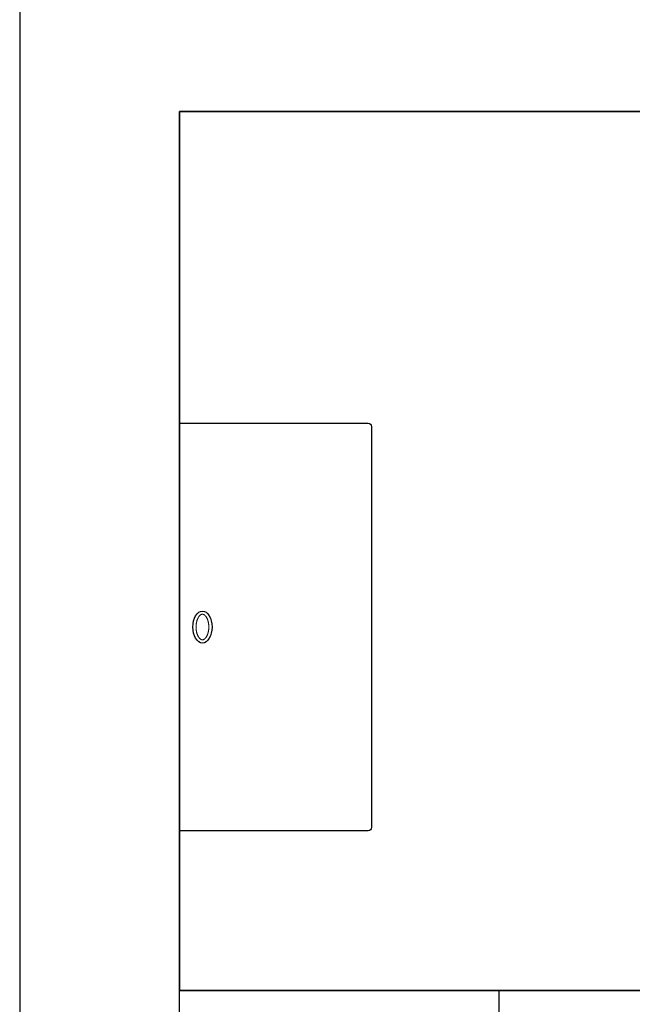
# Model space of a CAD drawing. Header units: millimetres. Extents: x 6161 to 8965, y -9035 to -5431.
# Tile 136 of 256: x 6509 to 6547, y -6625 to -6563. Entities that reach past the tile are written whole.
import ezdxf

# ---------------------------------------------------------------- set-up
doc = ezdxf.new("R2010")
doc.units = ezdxf.units.MM
doc.linetypes.add('DASHED', pattern=[19.05, 12.7, -6.35])
doc.layers.add('Wyposazenie Wew - Urzadzenia Sanitarne', color=6, linetype='Continuous')
doc.layers.add('Ściany', color=7, linetype='Continuous')

# ---------------------------------------------------------------- blocks, each defined once
blk = doc.blocks.new('Modul_MOP')
at = {"color": 9, "linetype": 'DASHED', "ltscale": 5, "true_color": 0xb8b8b8}
blk.add_lwpolyline([(-35, -55), (-35, -105), (35, -105), (35, -55), (-35, -55), (35, -105), (-35, -105), (35, -55)], dxfattribs=at)
blk = doc.blocks.new('*U98')
blk.add_lwpolyline([(0, 0), (25.5, 0), (25.5, -11.8, -0.414214), (25.3, -12), (0.2, -12, -0.414214), (0, -11.8)], format="xyb", close=True)
blk.add_ellipse((12.75, -1.43), major_axis=(-1, 0), ratio=0.6)
at = {"lineweight": 0}
blk.add_open_spline([(11.95, -1.43), (11.95, -1.434), (11.95, -1.442), (11.952, -1.455), (11.954, -1.468), (11.958, -1.481), (11.963, -1.495), (11.969, -1.509), (11.976, -1.523), (11.986, -1.539), (11.996, -1.554), (12.009, -1.57), (12.023, -1.586), (12.039, -1.602), (12.057, -1.619), (12.077, -1.635), (12.098, -1.651), (12.121, -1.667), (12.146, -1.683), (12.173, -1.698), (12.201, -1.713), (12.23, -1.727), (12.261, -1.74), (12.293, -1.753), (12.327, -1.765), (12.362, -1.776), (12.397, -1.786), (12.434, -1.795), (12.472, -1.803), (12.51, -1.81), (12.549, -1.816), (12.589, -1.821), (12.629, -1.825), (12.669, -1.828), (12.709, -1.829), (12.75, -1.83), (12.791, -1.829), (12.831, -1.828), (12.871, -1.825), (12.911, -1.821), (12.951, -1.816), (12.99, -1.81), (13.028, -1.803), (13.066, -1.795), (13.103, -1.786), (13.138, -1.776), (13.173, -1.765), (13.207, -1.753), (13.239, -1.74), (13.27, -1.727), (13.299, -1.713), (13.327, -1.698), (13.354, -1.683), (13.379, -1.667), (13.402, -1.651), (13.423, -1.635), (13.443, -1.619), (13.461, -1.602), (13.477, -1.586), (13.491, -1.57), (13.504, -1.554), (13.514, -1.539), (13.524, -1.523), (13.531, -1.509), (13.537, -1.495), (13.542, -1.481), (13.546, -1.468), (13.548, -1.455), (13.55, -1.442), (13.55, -1.43), (13.55, -1.417), (13.548, -1.405), (13.546, -1.392), (13.542, -1.379), (13.537, -1.365), (13.531, -1.351), (13.524, -1.336), (13.514, -1.321), (13.504, -1.306), (13.491, -1.29), (13.477, -1.273), (13.461, -1.257), (13.443, -1.241), (13.423, -1.224), (13.402, -1.208), (13.379, -1.192), (13.354, -1.177), (13.327, -1.162), (13.299, -1.147), (13.27, -1.133), (13.239, -1.119), (13.207, -1.107), (13.173, -1.095), (13.138, -1.084), (13.103, -1.074), (13.066, -1.065), (13.028, -1.057), (12.99, -1.05), (12.951, -1.044), (12.911, -1.039), (12.871, -1.035), (12.831, -1.032), (12.791, -1.03), (12.75, -1.03), (12.709, -1.03), (12.669, -1.032), (12.629, -1.035), (12.589, -1.039), (12.549, -1.044), (12.51, -1.05), (12.472, -1.057), (12.434, -1.065), (12.397, -1.074), (12.362, -1.084), (12.327, -1.095), (12.293, -1.107), (12.261, -1.119), (12.23, -1.133), (12.201, -1.147), (12.173, -1.162), (12.146, -1.177), (12.121, -1.192), (12.098, -1.208), (12.077, -1.224), (12.057, -1.241), (12.039, -1.257), (12.023, -1.273), (12.009, -1.29), (11.996, -1.306), (11.986, -1.321), (11.976, -1.336), (11.969, -1.351), (11.963, -1.365), (11.958, -1.379), (11.954, -1.392), (11.952, -1.405), (11.95, -1.417), (11.95, -1.426), (11.95, -1.43)], degree=3, knots=[0, 0, 0, 0, 0.012354, 0.024928, 0.037933, 0.051567, 0.066005, 0.081398, 0.097871, 0.11552, 0.13442, 0.154621, 0.176153, 0.199028, 0.223245, 0.248788, 0.275633, 0.303748, 0.333091, 0.363616, 0.395273, 0.428006, 0.461757, 0.496462, 0.532059, 0.568479, 0.605655, 0.643514, 0.681986, 0.720996, 0.76047, 0.800332, 0.840505, 0.880912, 0.921475, 0.962117, 1.002759, 1.043322, 1.083729, 1.123902, 1.163764, 1.203238, 1.242248, 1.28072, 1.318579, 1.355755, 1.392175, 1.427772, 1.462477, 1.496228, 1.528961, 1.560618, 1.591143, 1.620486, 1.648601, 1.675446, 1.700989, 1.725206, 1.748081, 1.769613, 1.789814, 1.808714, 1.826364, 1.842836, 1.858229, 1.872667, 1.886301, 1.899306, 1.91188, 1.924234, 1.936588, 1.949162, 1.962167, 1.975801, 1.990239, 2.005632, 2.022105, 2.039754, 2.058654, 2.078855, 2.100387, 2.123262, 2.147479, 2.173022, 2.199868, 2.227982, 2.257325, 2.287851, 2.319507, 2.35224, 2.385991, 2.420696, 2.456293, 2.492713, 2.529889, 2.567748, 2.60622, 2.64523, 2.684704, 2.724566, 2.764739, 2.805146, 2.84571, 2.886351, 2.926993, 2.967556, 3.007963, 3.048136, 3.087998, 3.127472, 3.166482, 3.204954, 3.242814, 3.279989, 3.316409, 3.352006, 3.386712, 3.420462, 3.453195, 3.484852, 3.515377, 3.54472, 3.572835, 3.59968, 3.625223, 3.64944, 3.672315, 3.693847, 3.714048, 3.732948, 3.750598, 3.76707, 3.782463, 3.796901, 3.810535, 3.82354, 3.836114, 3.848468, 3.848468, 3.848468, 3.848468], dxfattribs=at)

msp = doc.modelspace()

# ---------------------------------------------------------------- linework, layer by layer
at = {"layer": 'Wyposazenie Wew - Urzadzenia Sanitarne'}
for points in [[(7013.833, -6623.817), (6518.833, -6623.817), (6518.833, -6568.817), (7013.833, -6568.817)], [(6613.833, -6568.817), (6518.833, -6568.817), (6518.833, -6623.817), (6613.833, -6623.817)]]:
    msp.add_lwpolyline(points, close=True, dxfattribs=at)
at = {"layer": 'Ściany'}
for points in [[(7339.031, -6593.817), (7023.833, -6593.817), (7023.833, -6448.817), (7013.833, -6448.817), (7013.833, -6558.817), (6518.833, -6558.817), (6518.833, -6448.817), (6508.833, -6448.817), (6508.833, -6678.817)], [(6518.833, -6678.817), (6518.833, -6568.817), (7013.833, -6568.817), (7013.833, -6788.817)]]:
    msp.add_lwpolyline(points, dxfattribs=at)

# ---------------------------------------------------------------- block references
at = {"layer": 'Wyposazenie Wew - Urzadzenia Sanitarne', "xscale": -1}
msp.add_blockref('Modul_MOP', (6573.833, -6568.817), dxfattribs=at)
at = {"layer": 'Wyposazenie Wew - Urzadzenia Sanitarne', "rotation": 89.99999999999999}
msp.add_blockref('*U98', (6518.833, -6613.817), dxfattribs=at)

doc.saveas('drawing.dxf')
